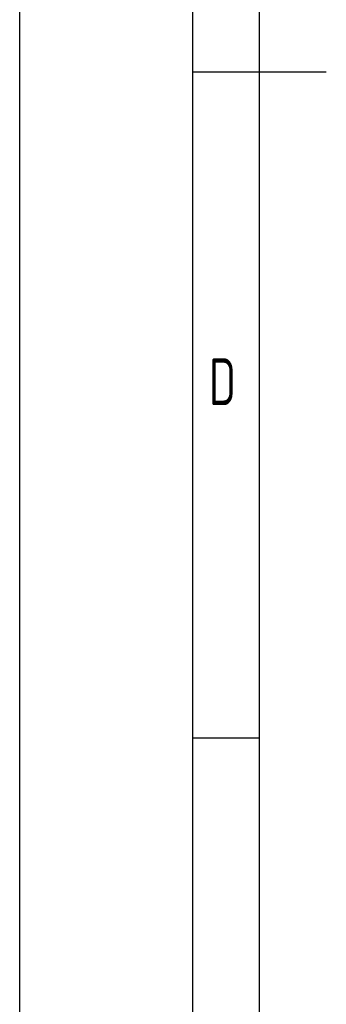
# Model space of a CAD drawing. Header units: millimetres. Extents: x 0 to 8400, y 0 to 5940.
# Tile 2 of 51: x 0 to 460, y 1570 to 3048. Entities that reach past the tile are written whole.
import ezdxf

# ---------------------------------------------------------------- set-up
doc = ezdxf.new("R2010")
doc.units = ezdxf.units.MM
doc.header["$LTSCALE"] = 20
doc.layers.get('0').update_dxf_attribs({"linetype": 'CONTINUOUS'})
doc.layers.add('KSB-BLATTRAND', color=2, linetype='CONTINUOUS')
doc.styles.get("Standard").update_dxf_attribs({"font": 'ISOCP.SHX'})

# ---------------------------------------------------------------- blocks, each defined once
blk = doc.blocks.new('Rahmen_A3')
at = {"color": 1, "ltscale": 150}
for p, q in [((0, 0), (0, 297)), ((18, 10), (18, 287)), ((18, 98.5), (13, 98.5))]:
    blk.add_line(p, q, dxfattribs=at)
at = {"color": 3, "ltscale": 150}
for p, q in [((13, 5), (13, 292)), ((13, 148.5), (23, 148.5))]:
    blk.add_line(p, q, dxfattribs=at)
at = {"color": 1, "ltscale": 150, "width": 0.75}
blk.add_text('D', height=3.5, dxfattribs=at).set_placement((14.1875, 123.5))

msp = doc.modelspace()

# ---------------------------------------------------------------- block references
at = {"layer": 'KSB-BLATTRAND', "xscale": 20, "yscale": 20, "zscale": 20}
msp.add_blockref('Rahmen_A3', (0, 0), dxfattribs=at)

doc.saveas('drawing.dxf')
